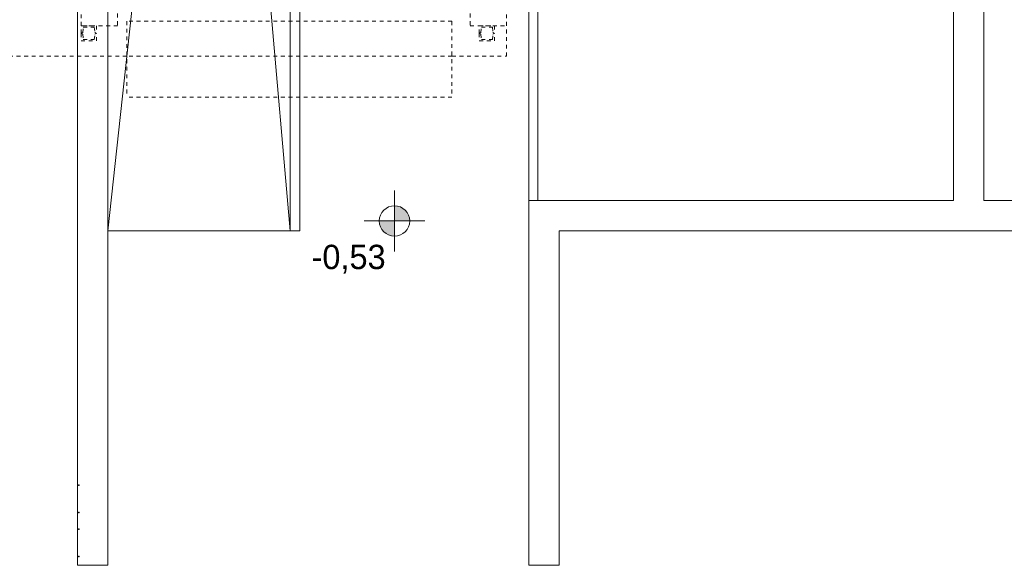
# Model space of a CAD drawing. Extents: x -220425 to -93252, y -20065 to 80294.
# Tile 67 of 103: x -124027 to -117547, y -20065 to -16475. Entities that reach past the tile are written whole.
import ezdxf

# ---------------------------------------------------------------- set-up
doc = ezdxf.new("R2010")
doc.units = 0
doc.header["$MEASUREMENT"] = 0
doc.linetypes.add('Hidden Line', pattern=[50, 25, -25])
for name, color, linetype, lineweight in [('Arch schody_Nr_Pióra__21', 7, 'Continuous', 9), ('Arch wyposazenie_Nr_Pióra__100', 2, 'Continuous', 25), ('INWENT RZĘDNE_Nr_Pióra__21', 7, 'Continuous', 9), ('INWENT.ŚCIANY_Nr_Pióra__101', 8, 'Continuous', 13), ('Inwentaryzacja Konst._Nr_Pióra__101', 8, 'Continuous', 13), ('Istniejące schody_Nr_Pióra__101', 8, 'Continuous', 13), ('PODKŁAD', 252, 'Continuous', 35)]:
    doc.layers.add(name, color=color, linetype=linetype, lineweight=lineweight)
doc.styles.add('GENERATED_STYLE_2', font='txt')

# ---------------------------------------------------------------- blocks, each defined once
blk = doc.blocks.new('parter')
at = {"layer": 'INWENT RZĘDNE_Nr_Pióra__21', "linetype": 'Continuous'}
for points in [[(-185420.4, -17799.6), (-185320.4, -17799.6), (-185328, -17761.3), (-185349.7, -17728.9), (-185382.1, -17707.2), (-185420.4, -17699.6)], [(-185420.4, -17799.6), (-185520.4, -17799.6), (-185512.8, -17837.9), (-185491.1, -17870.3), (-185458.7, -17892), (-185420.4, -17899.6)]]:
    blk.add_hatch(color=252, dxfattribs=at).paths.add_polyline_path(points, flags=0)
at = {"layer": 'Arch schody_Nr_Pióra__21', "color": 252, "linetype": 'Continuous'}
for p, q in [((-181742.4, -10215.1), (-181742.4, -17665.1)), ((-181542.4, -10215.1), (-181542.4, -17665.1)), ((-187507.4, -11415.1), (-187507.4, -20065.1)), ((-187307.4, -11415.1), (-187307.4, -20065.1)), ((-187307.4, -11745.1), (-187307.4, -17865.1)), ((-186642.4, -11745.1), (-187307.4, -17865.1)), ((-186642.4, -11745.1), (-186107.4, -17865.1)), ((-186107.4, -11745.1), (-186107.4, -17865.1)), ((-186042.4, -11745.1), (-186042.4, -17865.1)), ((-184537.4, -12815.1), (-184537.4, -17665.1)), ((-184477.4, -12815.1), (-184477.4, -17665.1)), ((-184537.4, -17665.1), (-184537.4, -20065.1)), ((-181742.4, -17665.1), (-184537.4, -17665.1)), ((-178272.4, -17665.1), (-181542.4, -17665.1)), ((-186042.4, -17865.1), (-187307.4, -17865.1)), ((-184337.4, -17865.1), (-184337.4, -20065.1)), ((-178272.4, -17865.1), (-184337.4, -17865.1)), ((-187307.4, -20065.1), (-187507.4, -20065.1)), ((-184337.4, -20065.1), (-184537.4, -20065.1))]:
    blk.add_line(p, q, dxfattribs=at)
at = {"layer": 'Arch wyposazenie_Nr_Pióra__100', "color": 252, "linetype": 'Continuous'}
for p in [(-187498.6, -19538.1), (-187498.6, -19718.1), (-187498.6, -19828.1), (-187498.6, -20008.1)]:
    blk.add_point(p, dxfattribs=at)
at = {"layer": 'INWENT RZĘDNE_Nr_Pióra__21', "color": 252, "linetype": 'Continuous'}
for p, q in [((-185420.4, -17999.6), (-185420.4, -17599.6)), ((-185620.4, -17799.6), (-185220.4, -17799.6))]:
    blk.add_line(p, q, dxfattribs=at)
blk.add_circle((-185420.4, -17799.6), 100, dxfattribs=at)
at = {"layer": 'INWENT.ŚCIANY_Nr_Pióra__101', "color": 252, "linetype": 'Hidden Line'}
for p, q in [((-184922.4, -15935.1), (-184922.4, -16515.1)), ((-184682.4, -16515.1), (-184682.4, -15935.1)), ((-187482.4, -16515.1), (-187482.4, -16435.1)), ((-187242.4, -16435.1), (-187242.4, -16515.1)), ((-187242.4, -16515.1), (-187482.4, -16515.1)), ((-184922.4, -16515.1), (-184682.4, -16515.1))]:
    blk.add_line(p, q, dxfattribs=at)
at = {"layer": 'Inwentaryzacja Konst._Nr_Pióra__101', "color": 252, "linetype": 'Hidden Line'}
for p, q in [((-187482.4, -16515.1), (-187382.4, -16515.1)), ((-187482.4, -16565.1), (-187482.4, -16515.1)), ((-187382.4, -16515.1), (-187382.4, -16565.1)), ((-184862.4, -16515.1), (-184762.4, -16515.1)), ((-184862.4, -16565.1), (-184862.4, -16515.1)), ((-184762.4, -16515.1), (-184762.4, -16565.1)), ((-187482.4, -16565.1), (-187472.4, -16560.1)), ((-187482.4, -16565.1), (-187472.4, -16570.1)), ((-187482.4, -16565.1), (-187482.4, -16615.1)), ((-187472.4, -16560.1), (-187468.5, -16525.1)), ((-187472.4, -16570.1), (-187468.5, -16605.1)), ((-187468.5, -16525.1), (-187396.3, -16525.1)), ((-187396.3, -16525.1), (-187392.4, -16560.1)), ((-187396.3, -16605.1), (-187392.4, -16570.1)), ((-187382.4, -16565.1), (-187392.4, -16560.1)), ((-187382.4, -16565.1), (-187392.4, -16570.1)), ((-187382.4, -16615.1), (-187382.4, -16565.1)), ((-184862.4, -16565.1), (-184852.4, -16560.1)), ((-184862.4, -16565.1), (-184852.4, -16570.1)), ((-184862.4, -16565.1), (-184862.4, -16615.1)), ((-184852.4, -16560.1), (-184848.5, -16525.1)), ((-184852.4, -16570.1), (-184848.5, -16605.1)), ((-184848.5, -16525.1), (-184776.3, -16525.1)), ((-184776.3, -16525.1), (-184772.4, -16560.1)), ((-184776.3, -16605.1), (-184772.4, -16570.1)), ((-184762.4, -16565.1), (-184772.4, -16560.1)), ((-184762.4, -16565.1), (-184772.4, -16570.1)), ((-184762.4, -16615.1), (-184762.4, -16565.1)), ((-187482.4, -16615.1), (-187382.4, -16615.1)), ((-187468.5, -16605.1), (-187396.3, -16605.1)), ((-184862.4, -16615.1), (-184762.4, -16615.1)), ((-184848.5, -16605.1), (-184776.3, -16605.1))]:
    blk.add_line(p, q, dxfattribs=at)
at = {"layer": 'Istniejące schody_Nr_Pióra__101', "color": 252, "linetype": 'Hidden Line'}
for p, q in [((-184682.4, -16715.1), (-184682.4, -10015.1)), ((-185042.4, -16485.1), (-187182.4, -16485.1)), ((-187182.4, -16485.1), (-187182.4, -16985.1)), ((-185042.4, -16485.1), (-185042.4, -16985.1)), ((-187182.4, -16715.1), (-191052.4, -16715.1)), ((-185042.4, -16715.1), (-187182.4, -16715.1)), ((-185042.4, -16715.1), (-184682.4, -16715.1)), ((-185042.4, -16985.1), (-187182.4, -16985.1))]:
    blk.add_line(p, q, dxfattribs=at)
at = {"layer": 'INWENT RZĘDNE_Nr_Pióra__21', "color": 252, "insert": (-185966.4, -18145.9), "char_height": 160, "attachment_point": 7, "style": 'GENERATED_STYLE_2'}
blk.add_mtext('{-0,53}', dxfattribs=at)

msp = doc.modelspace()

# ---------------------------------------------------------------- block references
at = {"layer": 'PODKŁAD'}
msp.add_blockref('parter', (63860.6, 0), dxfattribs=at)
msp.add_blockref('parter', (63860.6, 0), dxfattribs=at)

doc.saveas('drawing.dxf')
